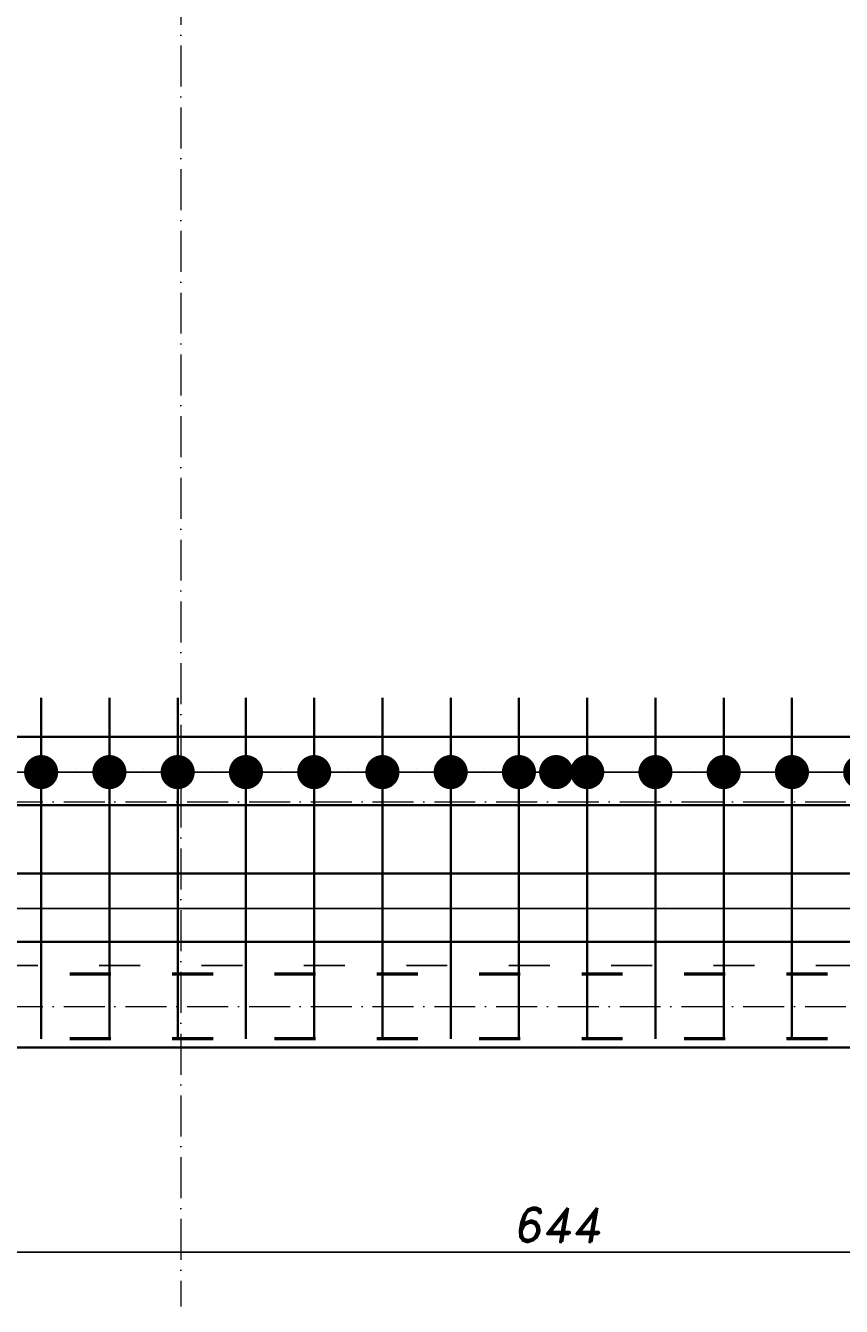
# Model space of a CAD drawing. Header units: millimetres. Extents: x 300938 to 312016, y 11971 to 20881.
# Tile 184 of 239: x 310283 to 310522, y 16196 to 16572. Entities that reach past the tile are written whole.
import ezdxf

# ---------------------------------------------------------------- set-up
doc = ezdxf.new("R2010")
doc.units = ezdxf.units.MM
doc.linetypes.add('ACAD_ISO03W100', pattern=[30, 12, -18])
doc.linetypes.add('ACAD_ISO10W100', pattern=[18, 12, -3, 0, -3])
for name, color, linetype, lineweight in [('konstrukcja', 3, 'Continuous', 35), ('konstrukcja wymiary', 1, 'Continuous', 13), ('osie', 5, 'ACAD_ISO10W100', 13), ('zbrojenie', 4, 'Continuous', 50), ('zbrojenie płyty', 141, 'Continuous', 35)]:
    doc.layers.add(name, color=color, linetype=linetype, lineweight=lineweight)
doc.layers.add('przerywane', color=6, linetype='ACAD_ISO03W100')
doc.styles.add('KONSTRUKCJA', font='romand.shx', dxfattribs={"oblique": 10})
doc.styles.get("Standard").update_dxf_attribs({"font": 'romand.shx', "oblique": 10})
doc.dimstyles.new('150', dxfattribs={"dimtxt": 10, "dimasz": 7, "dimexe": 1.25, "dimexo": 0.625, "dimgap": 3, "dimtad": 1, "dimdec": 0, "dimrnd": 0.5, "dimtxsty": 'KONSTRUKCJA', "dimblk": 'ARCHTICK', "dimcen": 2.5, "dimadec": 0, "dimazin": 0, "dimtfac": 1, "dimtdec": 0, "dimtix": 1, "dimtmove": 0, "dimatfit": 3, "dimfxl": 4, "dimfxlon": 1, "dimarcsym": 0})
doc.dimstyles.new('kropki', dxfattribs={"dimtxt": 0.001, "dimasz": 10, "dimexe": 1.25, "dimexo": 0.625, "dimgap": 1, "dimtad": 1, "dimtxsty": 'Standard', "dimblk": 'DOT', "dimcen": 2.5, "dimadec": 0, "dimazin": 0, "dimtfac": 1, "dimtmove": 0, "dimatfit": 3, "dimfxl": 1, "dimfxlon": 1, "dimarcsym": 0})

# ---------------------------------------------------------------- blocks, each defined once
blk = doc.blocks.new('_ArchTick')
at = {"color": 0, "linetype": 'ByBlock', "lineweight": 13, "const_width": 0.15}
blk.add_lwpolyline([(-0.5, -0.5), (0.5, 0.5)], dxfattribs=at)
blk = doc.blocks.new('*D1324')
at = {"layer": 'Defpoints', "color": 0, "transparency": 16777216}
for p in [(310116.63, 16332.22), (310760.63, 16272.22), (310760.63, 16212.22)]:
    blk.add_point(p, dxfattribs=at)
at = {"layer": 'konstrukcja wymiary', "color": 0, "lineweight": -2, "transparency": 16777216}
for p, q in [((310116.63, 16216.22), (310116.63, 16210.97)), ((310760.63, 16216.22), (310760.63, 16210.97)), ((310116.63, 16212.22), (310760.63, 16212.22))]:
    blk.add_line(p, q, dxfattribs=at)
at = {"layer": 'konstrukcja wymiary', "color": 0, "lineweight": -2, "transparency": 16777216, "xscale": 7, "yscale": 7, "zscale": 7, "rotation": 180}
blk.add_blockref('_ArchTick', (310116.63, 16212.22), dxfattribs=at)
at = {"layer": 'konstrukcja wymiary', "color": 0, "lineweight": -2, "transparency": 16777216, "xscale": 7, "yscale": 7, "zscale": 7}
blk.add_blockref('_ArchTick', (310760.63, 16212.22), dxfattribs=at)
at = {"layer": 'konstrukcja wymiary', "color": 0, "transparency": 16777216, "insert": (310438.63, 16220.22), "char_height": 10, "attachment_point": 5, "style": 'KONSTRUKCJA'}
blk.add_mtext('644', dxfattribs=at)
blk = doc.blocks.new('_Dot')
at = {"color": 0, "linetype": 'ByBlock', "lineweight": -2}
blk.add_line((-0.5, 0), (-1, 0), dxfattribs=at)
at = {"color": 0, "linetype": 'ByBlock', "const_width": 0.5}
blk.add_lwpolyline([(-0.25, 0, 1), (0.25, 0, 1)], format="xyb", close=True, dxfattribs=at)
blk = doc.blocks.new('*D2010')
at = {"layer": 'Defpoints', "color": 0, "transparency": 16777216}
for p in [(310269.13, 16312.94), (310249.13, 16303.22), (310269.13, 16303.22)]:
    blk.add_point(p, dxfattribs=at)
at = {"layer": 'konstrukcja wymiary', "color": 0, "lineweight": -2, "transparency": 16777216}
for p, q in [((310239.13, 16312.94), (310229.13, 16312.94)), ((310249.13, 16311.94), (310249.13, 16314.19)), ((310249.13, 16312.94), (310269.13, 16312.94)), ((310269.13, 16311.94), (310269.13, 16314.19)), ((310279.13, 16312.94), (310289.13, 16312.94))]:
    blk.add_line(p, q, dxfattribs=at)
at = {"layer": 'konstrukcja wymiary', "color": 0, "lineweight": -2, "transparency": 16777216, "xscale": 10, "yscale": 10, "zscale": 10}
blk.add_blockref('_Dot', (310249.13, 16312.94), dxfattribs=at)
at = {"layer": 'konstrukcja wymiary', "color": 0, "lineweight": -2, "transparency": 16777216, "xscale": 10, "yscale": 10, "zscale": 10, "rotation": 180}
blk.add_blockref('_Dot', (310269.13, 16312.94), dxfattribs=at)
at = {"layer": 'konstrukcja wymiary', "color": 0, "transparency": 16777216, "insert": (310259.13, 16313.94), "char_height": 0.001, "attachment_point": 5}
blk.add_mtext('20', dxfattribs=at)
blk = doc.blocks.new('*D2011')
at = {"layer": 'Defpoints', "color": 0, "transparency": 16777216}
for p in [(310671.68, 16312.94), (310269.13, 16303.22), (310671.68, 16303.22)]:
    blk.add_point(p, dxfattribs=at)
at = {"layer": 'konstrukcja wymiary', "color": 0, "lineweight": -2, "transparency": 16777216}
for p, q in [((310269.13, 16311.94), (310269.13, 16314.19)), ((310279.13, 16312.94), (310661.68, 16312.94)), ((310671.68, 16311.94), (310671.68, 16314.19))]:
    blk.add_line(p, q, dxfattribs=at)
at = {"layer": 'konstrukcja wymiary', "color": 0, "lineweight": -2, "transparency": 16777216, "xscale": 10, "yscale": 10, "zscale": 10, "rotation": 180}
blk.add_blockref('_Dot', (310269.13, 16312.94), dxfattribs=at)
at = {"layer": 'konstrukcja wymiary', "color": 0, "lineweight": -2, "transparency": 16777216, "xscale": 10, "yscale": 10, "zscale": 10}
blk.add_blockref('_Dot', (310671.68, 16312.94), dxfattribs=at)
at = {"layer": 'konstrukcja wymiary', "color": 0, "transparency": 16777216, "insert": (310470.4, 16313.94), "char_height": 0.001, "attachment_point": 5}
blk.add_mtext('402,55', dxfattribs=at)
blk = doc.blocks.new('*D2015')
at = {"layer": 'Defpoints', "color": 0, "transparency": 16777216}
for p in [(310307.74, 16352.93), (310287.74, 16344.22), (310307.74, 16344.22)]:
    blk.add_point(p, dxfattribs=at)
at = {"layer": 'konstrukcja wymiary', "color": 0, "lineweight": -2, "transparency": 16777216}
for p, q in [((310277.74, 16352.93), (310267.74, 16352.93)), ((310287.74, 16351.93), (310287.74, 16354.18)), ((310287.74, 16352.93), (310307.74, 16352.93)), ((310307.74, 16351.93), (310307.74, 16354.18)), ((310317.74, 16352.93), (310327.74, 16352.93))]:
    blk.add_line(p, q, dxfattribs=at)
at = {"layer": 'konstrukcja wymiary', "color": 0, "lineweight": -2, "transparency": 16777216, "xscale": 10, "yscale": 10, "zscale": 10}
blk.add_blockref('_Dot', (310287.74, 16352.93), dxfattribs=at)
at = {"layer": 'konstrukcja wymiary', "color": 0, "lineweight": -2, "transparency": 16777216, "xscale": 10, "yscale": 10, "zscale": 10, "rotation": 180}
blk.add_blockref('_Dot', (310307.74, 16352.93), dxfattribs=at)
at = {"layer": 'konstrukcja wymiary', "color": 0, "transparency": 16777216, "insert": (310297.74, 16353.93), "char_height": 0.001, "attachment_point": 5}
blk.add_mtext('20', dxfattribs=at)
blk = doc.blocks.new('*D2016')
at = {"layer": 'Defpoints', "color": 0, "transparency": 16777216}
for p in [(310327.74, 16352.93), (310307.74, 16344.22), (310327.74, 16343.22)]:
    blk.add_point(p, dxfattribs=at)
at = {"layer": 'konstrukcja wymiary', "color": 0, "lineweight": -2, "transparency": 16777216}
for p, q in [((310297.74, 16352.93), (310287.74, 16352.93)), ((310307.74, 16351.93), (310307.74, 16354.18)), ((310307.74, 16352.93), (310327.74, 16352.93)), ((310327.74, 16351.93), (310327.74, 16354.18)), ((310337.74, 16352.93), (310347.74, 16352.93))]:
    blk.add_line(p, q, dxfattribs=at)
at = {"layer": 'konstrukcja wymiary', "color": 0, "lineweight": -2, "transparency": 16777216, "xscale": 10, "yscale": 10, "zscale": 10}
blk.add_blockref('_Dot', (310307.74, 16352.93), dxfattribs=at)
at = {"layer": 'konstrukcja wymiary', "color": 0, "lineweight": -2, "transparency": 16777216, "xscale": 10, "yscale": 10, "zscale": 10, "rotation": 180}
blk.add_blockref('_Dot', (310327.74, 16352.93), dxfattribs=at)
at = {"layer": 'konstrukcja wymiary', "color": 0, "transparency": 16777216, "insert": (310317.74, 16353.93), "char_height": 0.001, "attachment_point": 5}
blk.add_mtext('20', dxfattribs=at)
blk = doc.blocks.new('*D2017')
at = {"layer": 'Defpoints', "color": 0, "transparency": 16777216}
for p in [(310347.74, 16352.93), (310327.74, 16343.22), (310347.74, 16343.22)]:
    blk.add_point(p, dxfattribs=at)
at = {"layer": 'konstrukcja wymiary', "color": 0, "lineweight": -2, "transparency": 16777216}
for p, q in [((310317.74, 16352.93), (310307.74, 16352.93)), ((310327.74, 16351.93), (310327.74, 16354.18)), ((310327.74, 16352.93), (310347.74, 16352.93)), ((310347.74, 16351.93), (310347.74, 16354.18)), ((310357.74, 16352.93), (310367.74, 16352.93))]:
    blk.add_line(p, q, dxfattribs=at)
at = {"layer": 'konstrukcja wymiary', "color": 0, "lineweight": -2, "transparency": 16777216, "xscale": 10, "yscale": 10, "zscale": 10}
blk.add_blockref('_Dot', (310327.74, 16352.93), dxfattribs=at)
at = {"layer": 'konstrukcja wymiary', "color": 0, "lineweight": -2, "transparency": 16777216, "xscale": 10, "yscale": 10, "zscale": 10, "rotation": 180}
blk.add_blockref('_Dot', (310347.74, 16352.93), dxfattribs=at)
at = {"layer": 'konstrukcja wymiary', "color": 0, "transparency": 16777216, "insert": (310337.74, 16353.93), "char_height": 0.001, "attachment_point": 5}
blk.add_mtext('20', dxfattribs=at)
blk = doc.blocks.new('*D2018')
at = {"layer": 'Defpoints', "color": 0, "transparency": 16777216}
for p in [(310367.74, 16352.93), (310347.74, 16343.22), (310367.74, 16343.22)]:
    blk.add_point(p, dxfattribs=at)
at = {"layer": 'konstrukcja wymiary', "color": 0, "lineweight": -2, "transparency": 16777216}
for p, q in [((310337.74, 16352.93), (310327.74, 16352.93)), ((310347.74, 16351.93), (310347.74, 16354.18)), ((310347.74, 16352.93), (310367.74, 16352.93)), ((310367.74, 16351.93), (310367.74, 16354.18)), ((310377.74, 16352.93), (310387.74, 16352.93))]:
    blk.add_line(p, q, dxfattribs=at)
at = {"layer": 'konstrukcja wymiary', "color": 0, "lineweight": -2, "transparency": 16777216, "xscale": 10, "yscale": 10, "zscale": 10}
blk.add_blockref('_Dot', (310347.74, 16352.93), dxfattribs=at)
at = {"layer": 'konstrukcja wymiary', "color": 0, "lineweight": -2, "transparency": 16777216, "xscale": 10, "yscale": 10, "zscale": 10, "rotation": 180}
blk.add_blockref('_Dot', (310367.74, 16352.93), dxfattribs=at)
at = {"layer": 'konstrukcja wymiary', "color": 0, "transparency": 16777216, "insert": (310357.74, 16353.93), "char_height": 0.001, "attachment_point": 5}
blk.add_mtext('20', dxfattribs=at)
blk = doc.blocks.new('*D2019')
at = {"layer": 'Defpoints', "color": 0, "transparency": 16777216}
for p in [(310387.74, 16352.93), (310367.74, 16343.22), (310387.74, 16344.22)]:
    blk.add_point(p, dxfattribs=at)
at = {"layer": 'konstrukcja wymiary', "color": 0, "lineweight": -2, "transparency": 16777216}
for p, q in [((310357.74, 16352.93), (310347.74, 16352.93)), ((310367.74, 16351.93), (310367.74, 16354.18)), ((310367.74, 16352.93), (310387.74, 16352.93)), ((310387.74, 16351.93), (310387.74, 16354.18)), ((310397.74, 16352.93), (310407.74, 16352.93))]:
    blk.add_line(p, q, dxfattribs=at)
at = {"layer": 'konstrukcja wymiary', "color": 0, "lineweight": -2, "transparency": 16777216, "xscale": 10, "yscale": 10, "zscale": 10}
blk.add_blockref('_Dot', (310367.74, 16352.93), dxfattribs=at)
at = {"layer": 'konstrukcja wymiary', "color": 0, "lineweight": -2, "transparency": 16777216, "xscale": 10, "yscale": 10, "zscale": 10, "rotation": 180}
blk.add_blockref('_Dot', (310387.74, 16352.93), dxfattribs=at)
at = {"layer": 'konstrukcja wymiary', "color": 0, "transparency": 16777216, "insert": (310377.74, 16353.93), "char_height": 0.001, "attachment_point": 5}
blk.add_mtext('20', dxfattribs=at)
blk = doc.blocks.new('*D2020')
at = {"layer": 'Defpoints', "color": 0, "transparency": 16777216}
for p in [(310407.74, 16352.93), (310387.74, 16344.22), (310407.74, 16343.22)]:
    blk.add_point(p, dxfattribs=at)
at = {"layer": 'konstrukcja wymiary', "color": 0, "lineweight": -2, "transparency": 16777216}
for p, q in [((310377.74, 16352.93), (310367.74, 16352.93)), ((310387.74, 16351.93), (310387.74, 16354.18)), ((310387.74, 16352.93), (310407.74, 16352.93)), ((310407.74, 16351.93), (310407.74, 16354.18)), ((310417.74, 16352.93), (310427.74, 16352.93))]:
    blk.add_line(p, q, dxfattribs=at)
at = {"layer": 'konstrukcja wymiary', "color": 0, "lineweight": -2, "transparency": 16777216, "xscale": 10, "yscale": 10, "zscale": 10}
blk.add_blockref('_Dot', (310387.74, 16352.93), dxfattribs=at)
at = {"layer": 'konstrukcja wymiary', "color": 0, "lineweight": -2, "transparency": 16777216, "xscale": 10, "yscale": 10, "zscale": 10, "rotation": 180}
blk.add_blockref('_Dot', (310407.74, 16352.93), dxfattribs=at)
at = {"layer": 'konstrukcja wymiary', "color": 0, "transparency": 16777216, "insert": (310397.74, 16353.93), "char_height": 0.001, "attachment_point": 5}
blk.add_mtext('20', dxfattribs=at)
blk = doc.blocks.new('*D2021')
at = {"layer": 'Defpoints', "color": 0, "transparency": 16777216}
for p in [(310427.74, 16352.93), (310407.74, 16343.22), (310427.74, 16343.22)]:
    blk.add_point(p, dxfattribs=at)
at = {"layer": 'konstrukcja wymiary', "color": 0, "lineweight": -2, "transparency": 16777216}
for p, q in [((310397.74, 16352.93), (310387.74, 16352.93)), ((310407.74, 16351.93), (310407.74, 16354.18)), ((310407.74, 16352.93), (310427.74, 16352.93)), ((310427.74, 16351.93), (310427.74, 16354.18)), ((310437.74, 16352.93), (310447.74, 16352.93))]:
    blk.add_line(p, q, dxfattribs=at)
at = {"layer": 'konstrukcja wymiary', "color": 0, "lineweight": -2, "transparency": 16777216, "xscale": 10, "yscale": 10, "zscale": 10}
blk.add_blockref('_Dot', (310407.74, 16352.93), dxfattribs=at)
at = {"layer": 'konstrukcja wymiary', "color": 0, "lineweight": -2, "transparency": 16777216, "xscale": 10, "yscale": 10, "zscale": 10, "rotation": 180}
blk.add_blockref('_Dot', (310427.74, 16352.93), dxfattribs=at)
at = {"layer": 'konstrukcja wymiary', "color": 0, "transparency": 16777216, "insert": (310417.74, 16353.93), "char_height": 0.001, "attachment_point": 5}
blk.add_mtext('20', dxfattribs=at)
blk = doc.blocks.new('*D2022')
at = {"layer": 'Defpoints', "color": 0, "transparency": 16777216}
for p in [(310447.74, 16352.93), (310427.74, 16343.22), (310447.74, 16343.22)]:
    blk.add_point(p, dxfattribs=at)
at = {"layer": 'konstrukcja wymiary', "color": 0, "lineweight": -2, "transparency": 16777216}
for p, q in [((310417.74, 16352.93), (310407.74, 16352.93)), ((310427.74, 16351.93), (310427.74, 16354.18)), ((310427.74, 16352.93), (310447.74, 16352.93)), ((310447.74, 16351.93), (310447.74, 16354.18)), ((310457.74, 16352.93), (310467.74, 16352.93))]:
    blk.add_line(p, q, dxfattribs=at)
at = {"layer": 'konstrukcja wymiary', "color": 0, "lineweight": -2, "transparency": 16777216, "xscale": 10, "yscale": 10, "zscale": 10}
blk.add_blockref('_Dot', (310427.74, 16352.93), dxfattribs=at)
at = {"layer": 'konstrukcja wymiary', "color": 0, "lineweight": -2, "transparency": 16777216, "xscale": 10, "yscale": 10, "zscale": 10, "rotation": 180}
blk.add_blockref('_Dot', (310447.74, 16352.93), dxfattribs=at)
at = {"layer": 'konstrukcja wymiary', "color": 0, "transparency": 16777216, "insert": (310437.74, 16353.93), "char_height": 0.001, "attachment_point": 5}
blk.add_mtext('20', dxfattribs=at)
blk = doc.blocks.new('*D2023')
at = {"layer": 'Defpoints', "color": 0, "transparency": 16777216}
for p in [(310487.74, 16352.93), (310438.63, 16343.22), (310487.74, 16344.22)]:
    blk.add_point(p, dxfattribs=at)
at = {"layer": 'konstrukcja wymiary', "color": 0, "lineweight": -2, "transparency": 16777216}
for p, q in [((310438.63, 16351.93), (310438.63, 16354.18)), ((310448.63, 16352.93), (310477.74, 16352.93)), ((310487.74, 16351.93), (310487.74, 16354.18))]:
    blk.add_line(p, q, dxfattribs=at)
at = {"layer": 'konstrukcja wymiary', "color": 0, "lineweight": -2, "transparency": 16777216, "xscale": 10, "yscale": 10, "zscale": 10, "rotation": 180}
blk.add_blockref('_Dot', (310438.63, 16352.93), dxfattribs=at)
at = {"layer": 'konstrukcja wymiary', "color": 0, "lineweight": -2, "transparency": 16777216, "xscale": 10, "yscale": 10, "zscale": 10}
blk.add_blockref('_Dot', (310487.74, 16352.93), dxfattribs=at)
at = {"layer": 'konstrukcja wymiary', "color": 0, "transparency": 16777216, "insert": (310463.19, 16353.93), "char_height": 0.001, "attachment_point": 5}
blk.add_mtext('49,11', dxfattribs=at)
blk = doc.blocks.new('*D2024')
at = {"layer": 'Defpoints', "color": 0, "transparency": 16777216}
for p in [(310467.74, 16352.93), (310467.74, 16343.22), (310487.74, 16344.22)]:
    blk.add_point(p, dxfattribs=at)
at = {"layer": 'konstrukcja wymiary', "color": 0, "lineweight": -2, "transparency": 16777216}
for p, q in [((310457.74, 16352.93), (310447.74, 16352.93)), ((310467.74, 16351.93), (310467.74, 16354.18)), ((310487.74, 16352.93), (310467.74, 16352.93)), ((310487.74, 16351.93), (310487.74, 16354.18)), ((310497.74, 16352.93), (310507.74, 16352.93))]:
    blk.add_line(p, q, dxfattribs=at)
at = {"layer": 'konstrukcja wymiary', "color": 0, "lineweight": -2, "transparency": 16777216, "xscale": 10, "yscale": 10, "zscale": 10}
blk.add_blockref('_Dot', (310467.74, 16352.93), dxfattribs=at)
at = {"layer": 'konstrukcja wymiary', "color": 0, "lineweight": -2, "transparency": 16777216, "xscale": 10, "yscale": 10, "zscale": 10, "rotation": 180}
blk.add_blockref('_Dot', (310487.74, 16352.93), dxfattribs=at)
at = {"layer": 'konstrukcja wymiary', "color": 0, "transparency": 16777216, "insert": (310477.74, 16353.93), "char_height": 0.001, "attachment_point": 5}
blk.add_mtext('20', dxfattribs=at)
blk = doc.blocks.new('*D2025')
at = {"layer": 'Defpoints', "color": 0, "transparency": 16777216}
for p in [(310507.74, 16352.93), (310467.74, 16343.22), (310507.74, 16343.22)]:
    blk.add_point(p, dxfattribs=at)
at = {"layer": 'konstrukcja wymiary', "color": 0, "lineweight": -2, "transparency": 16777216}
for p, q in [((310467.74, 16351.93), (310467.74, 16354.18)), ((310477.74, 16352.93), (310497.74, 16352.93)), ((310507.74, 16351.93), (310507.74, 16354.18))]:
    blk.add_line(p, q, dxfattribs=at)
at = {"layer": 'konstrukcja wymiary', "color": 0, "lineweight": -2, "transparency": 16777216, "xscale": 10, "yscale": 10, "zscale": 10, "rotation": 180}
blk.add_blockref('_Dot', (310467.74, 16352.93), dxfattribs=at)
at = {"layer": 'konstrukcja wymiary', "color": 0, "lineweight": -2, "transparency": 16777216, "xscale": 10, "yscale": 10, "zscale": 10}
blk.add_blockref('_Dot', (310507.74, 16352.93), dxfattribs=at)
at = {"layer": 'konstrukcja wymiary', "color": 0, "transparency": 16777216, "insert": (310487.74, 16353.93), "char_height": 0.001, "attachment_point": 5}
blk.add_mtext('40', dxfattribs=at)
blk = doc.blocks.new('*D2026')
at = {"layer": 'Defpoints', "color": 0, "transparency": 16777216}
for p in [(310527.74, 16352.93), (310507.74, 16343.22), (310527.74, 16343.22)]:
    blk.add_point(p, dxfattribs=at)
at = {"layer": 'konstrukcja wymiary', "color": 0, "lineweight": -2, "transparency": 16777216}
for p, q in [((310497.74, 16352.93), (310487.74, 16352.93)), ((310507.74, 16351.93), (310507.74, 16354.18)), ((310507.74, 16352.93), (310527.74, 16352.93)), ((310527.74, 16351.93), (310527.74, 16354.18)), ((310537.74, 16352.93), (310547.74, 16352.93))]:
    blk.add_line(p, q, dxfattribs=at)
at = {"layer": 'konstrukcja wymiary', "color": 0, "lineweight": -2, "transparency": 16777216, "xscale": 10, "yscale": 10, "zscale": 10}
blk.add_blockref('_Dot', (310507.74, 16352.93), dxfattribs=at)
at = {"layer": 'konstrukcja wymiary', "color": 0, "lineweight": -2, "transparency": 16777216, "xscale": 10, "yscale": 10, "zscale": 10, "rotation": 180}
blk.add_blockref('_Dot', (310527.74, 16352.93), dxfattribs=at)
at = {"layer": 'konstrukcja wymiary', "color": 0, "transparency": 16777216, "insert": (310517.74, 16353.93), "char_height": 0.001, "attachment_point": 5}
blk.add_mtext('20', dxfattribs=at)
blk = doc.blocks.new('*D2027')
at = {"layer": 'Defpoints', "color": 0, "transparency": 16777216}
for p in [(310547.74, 16352.93), (310527.74, 16343.22), (310547.74, 16343.22)]:
    blk.add_point(p, dxfattribs=at)
at = {"layer": 'konstrukcja wymiary', "color": 0, "lineweight": -2, "transparency": 16777216}
for p, q in [((310517.74, 16352.93), (310507.74, 16352.93)), ((310527.74, 16351.93), (310527.74, 16354.18)), ((310527.74, 16352.93), (310547.74, 16352.93)), ((310547.74, 16351.93), (310547.74, 16354.18)), ((310557.74, 16352.93), (310567.74, 16352.93))]:
    blk.add_line(p, q, dxfattribs=at)
at = {"layer": 'konstrukcja wymiary', "color": 0, "lineweight": -2, "transparency": 16777216, "xscale": 10, "yscale": 10, "zscale": 10}
blk.add_blockref('_Dot', (310527.74, 16352.93), dxfattribs=at)
at = {"layer": 'konstrukcja wymiary', "color": 0, "lineweight": -2, "transparency": 16777216, "xscale": 10, "yscale": 10, "zscale": 10, "rotation": 180}
blk.add_blockref('_Dot', (310547.74, 16352.93), dxfattribs=at)
at = {"layer": 'konstrukcja wymiary', "color": 0, "transparency": 16777216, "insert": (310537.74, 16353.93), "char_height": 0.001, "attachment_point": 5}
blk.add_mtext('20', dxfattribs=at)

msp = doc.modelspace()

# ---------------------------------------------------------------- linework, layer by layer
at = {"layer": 'konstrukcja'}
msp.add_line((310116.631, 16272.224), (310760.631, 16272.224), dxfattribs=at)
at = {"layer": 'konstrukcja wymiary'}
msp.add_line((310440.018, 16312.941), (310041.853, 16312.941), dxfattribs=at)
at = {"layer": 'osie'}
for p, q in [((310328.631, 17706.148), (310328.631, 16196.332)), ((308773.963, 16344.224), (310778.683, 16344.224)), ((308773.963, 16284.224), (310778.683, 16284.224))]:
    msp.add_line(p, q, dxfattribs=at)
at = {"layer": 'przerywane'}
msp.add_line((310736.748, 16296.224), (310140.631, 16296.224), dxfattribs=at)
at = {"layer": 'zbrojenie', "linetype": 'ACAD_ISO03W100'}
for p, q in [((310758.131, 16293.724), (310119.131, 16293.724)), ((310758.131, 16274.724), (310119.131, 16274.724))]:
    msp.add_line(p, q, dxfattribs=at)
at = {"layer": 'zbrojenie płyty'}
for p, q in [((310287.744, 16374.724), (310287.744, 16274.724)), ((310307.744, 16374.724), (310307.744, 16274.724)), ((310327.744, 16374.724), (310327.744, 16274.724)), ((310347.744, 16374.724), (310347.744, 16274.724)), ((310367.744, 16374.724), (310367.744, 16274.724)), ((310387.744, 16374.724), (310387.744, 16274.724)), ((310407.744, 16374.724), (310407.744, 16274.724)), ((310427.744, 16374.724), (310427.744, 16274.724)), ((310447.744, 16374.724), (310447.744, 16274.724)), ((310467.744, 16374.724), (310467.744, 16274.724)), ((310487.744, 16374.724), (310487.744, 16274.724)), ((310507.744, 16374.724), (310507.744, 16274.724)), ((309887.189, 16363.224), (310758.131, 16363.224)), ((310119.131, 16343.224), (310758.131, 16343.224)), ((310119.131, 16323.224), (310758.131, 16323.224)), ((310119.131, 16303.224), (310758.131, 16303.224))]:
    msp.add_line(p, q, dxfattribs=at)

# ---------------------------------------------------------------- dimensions: what is measured, and where the dimension line sits
at = {"layer": 'konstrukcja wymiary'}
dim = msp.add_linear_dim(base=(310307.744, 16352.931), p1=(310287.744, 16344.224), p2=(310307.744, 16344.224), dimstyle='kropki', dxfattribs=at)
dim.commit()
dim.dimension.update_dxf_attribs({"geometry": '*D2015', "text_midpoint": (310297.744, 16353.931)})
for base, p1, p2, dimstyle, picture, middle in [((310327.744, 16352.931), (310307.744, 16344.224), (310327.744, 16343.224), 'kropki', '*D2016', (310317.744, 16353.931)), ((310347.744, 16352.931), (310327.744, 16343.224), (310347.744, 16343.224), 'kropki', '*D2017', (310337.744, 16353.931)), ((310367.744, 16352.931), (310347.744, 16343.224), (310367.744, 16343.224), 'kropki', '*D2018', (310357.744, 16353.931)), ((310387.744, 16352.931), (310367.744, 16343.224), (310387.744, 16344.224), 'kropki', '*D2019', (310377.744, 16353.931)), ((310407.744, 16352.931), (310387.744, 16344.224), (310407.744, 16343.224), 'kropki', '*D2020', (310397.744, 16353.931)), ((310427.744, 16352.931), (310407.744, 16343.224), (310427.744, 16343.224), 'kropki', '*D2021', (310417.744, 16353.931)), ((310447.744, 16352.931), (310427.744, 16343.224), (310447.744, 16343.224), 'kropki', '*D2022', (310437.744, 16353.931)), ((310487.744, 16352.931), (310438.631, 16343.224), (310487.744, 16344.224), 'kropki', '*D2023', (310463.188, 16353.931)), ((310467.744, 16352.931), (310487.744, 16344.224), (310467.744, 16343.224), 'kropki', '*D2024', (310477.744, 16353.931)), ((310507.744, 16352.931), (310467.744, 16343.224), (310507.744, 16343.224), 'kropki', '*D2025', (310487.744, 16353.931)), ((310527.744, 16352.931), (310507.744, 16343.224), (310527.744, 16343.224), 'kropki', '*D2026', (310517.744, 16353.931)), ((310547.744, 16352.931), (310527.744, 16343.224), (310547.744, 16343.224), 'kropki', '*D2027', (310537.744, 16353.931)), ((310760.631, 16212.224), (310116.631, 16332.224), (310760.631, 16272.224), '150', '*D1324', (310438.631, 16220.224)), ((310269.131, 16312.941), (310249.131, 16303.224), (310269.131, 16303.224), 'kropki', '*D2010', (310259.131, 16313.942)), ((310671.678, 16312.941), (310269.131, 16303.224), (310671.678, 16303.224), 'kropki', '*D2011', (310470.405, 16313.942))]:
    dim = msp.add_linear_dim(base=base, p1=p1, p2=p2, dimstyle=dimstyle, override={"dimtmove": 1}, dxfattribs=at)
    dim.commit()
    dim.dimension.update_dxf_attribs({"geometry": picture, "text_midpoint": middle})

doc.saveas('drawing.dxf')
